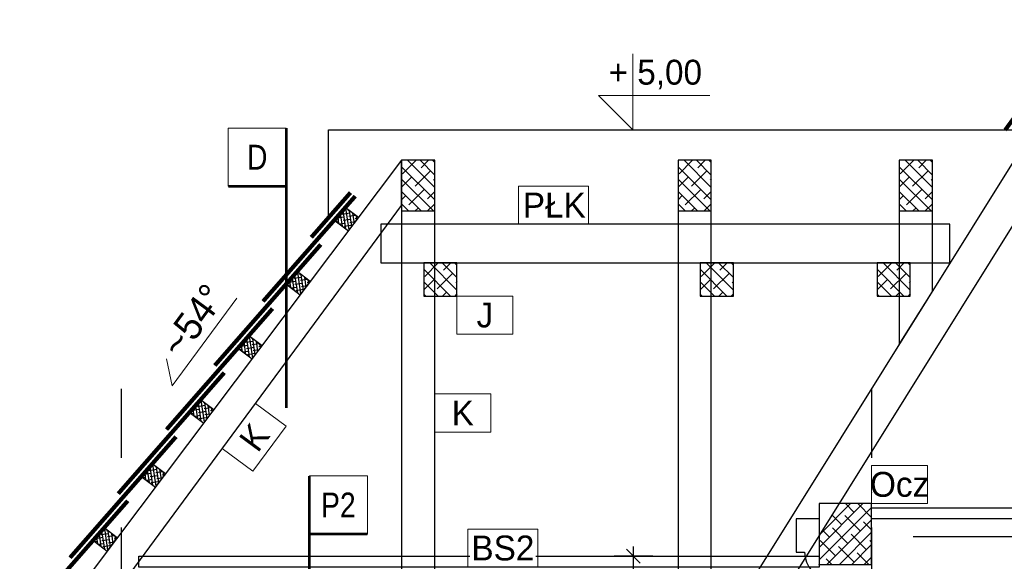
# Model space of a CAD drawing. Header units: centimetres. Extents: x 148485 to 162129, y -6573 to -2118.
# Tile 110 of 167: x 151845 to 152201, y -4393 to -4198. Entities that reach past the tile are written whole.
import ezdxf
from ezdxf.enums import TextEntityAlignment as Align

# ---------------------------------------------------------------- set-up
doc = ezdxf.new("R2010")
doc.units = ezdxf.units.CM
doc.header["$LTSCALE"] = 0.1
doc.linetypes.add('DASHDOT', pattern=[1, 0.5, -0.25, 0, -0.25])
doc.layers.get('0').update_dxf_attribs({"color": 45})
for name, color, linetype, lineweight in [('A_opis_warstw', 60, 'Continuous', 13), ('A_Opisy', 7, 'Continuous', 18), ('A_opisy więźby', 51, 'Continuous', 13)]:
    doc.layers.add(name, color=color, linetype=linetype, lineweight=lineweight)
for name, color, linetype in [('A_wymiary_zewn', 4, 'Continuous'), ('hatch_R&F', 4, 'Continuous'), ('konstr_PROKON', 2, 'Continuous'), ('osie_R&F', 6, 'DASHDOT'), ('ozn_graficzne_PROKON', 5, 'Continuous'), ('widoki_R&F', 4, 'Continuous'), ('więźba_R&F', 3, 'Continuous')]:
    doc.layers.add(name, color=color, linetype=linetype)
doc.styles.add('CG', font='FL Pismo Techniczne.ttf')
doc.styles.add('TECH', font='flptechn.ttf')
doc.dimstyles.new('1_50 [cm]', dxfattribs={"dimtxt": 10, "dimasz": 0.5, "dimexe": 0.18, "dimexo": 0.0625, "dimgap": 3, "dimtad": 1, "dimrnd": 0.5, "dimdsep": 46, "dimtxsty": 'TECH', "dimblk1": 'KR', "dimblk2": 'KR', "dimsah": 1, "dimcen": 0.09, "dimse1": 1, "dimse2": 1, "dimclrt": 256, "dimadec": 0, "dimazin": 0, "dimtfac": 1, "dimtofl": 0, "dimtmove": 0, "dimatfit": 3, "dimfxl": 1, "dimtvp": 1, "dimtfill": 1, "dimtfillclr": 256, "dimtolj": 1, "dimtzin": 0, "dimarcsym": 0})

# ---------------------------------------------------------------- blocks, each defined once
blk = doc.blocks.new('KR')
for p, q in [((0, -14), (0, 14)), ((-7, 0), (7, 0)), ((-4.95, -4.95), (4.95, 4.95))]:
    blk.add_line(p, q)
blk = doc.blocks.new('*D493')
at = {"layer": 'A_wymiary_zewn', "color": 0, "lineweight": -2, "transparency": 16777216}
blk.add_line((152451.29, -4404.06), (152451.29, -4374.56), dxfattribs=at)
at = {"layer": 'Defpoints', "color": 0, "transparency": 16777216}
for p in [(152153.17, -4374.06), (152451.29, -4374.06), (152381.17, -4404.56)]:
    blk.add_point(p, dxfattribs=at)
at = {"layer": 'A_wymiary_zewn', "color": 0, "lineweight": -2, "transparency": 16777216, "xscale": 0.5, "yscale": 0.5, "zscale": 0.5}
for p, rotation in [((152451.29, -4374.06), 90), ((152451.29, -4404.56), 270)]:
    blk.add_blockref('KR', p, dxfattribs=dict(at, rotation=rotation))
at = {"layer": 'A_wymiary_zewn', "transparency": 16777216, "insert": (152443.29, -4389.31), "char_height": 10, "attachment_point": 5, "rotation": 90, "style": 'TECH', "bg_fill": 3, "box_fill_scale": 1.1, "bg_fill_color": 256, "bg_fill_true_color": 13158600, "bg_fill_transparency": 0}
blk.add_mtext('\\A1;30.5', dxfattribs=at)
blk = doc.blocks.new('*D494')
at = {"layer": 'A_wymiary_zewn', "color": 0, "lineweight": -2, "transparency": 16777216}
blk.add_line((152451.29, -4373.56), (152451.29, -4224.56), dxfattribs=at)
at = {"layer": 'Defpoints', "color": 0, "transparency": 16777216}
for p in [(152253.92, -4224.06), (152451.29, -4224.06), (152153.17, -4374.06)]:
    blk.add_point(p, dxfattribs=at)
at = {"layer": 'A_wymiary_zewn', "color": 0, "lineweight": -2, "transparency": 16777216, "xscale": 0.5, "yscale": 0.5, "zscale": 0.5}
for p, rotation in [((152451.29, -4224.06), 90), ((152451.29, -4374.06), 270)]:
    blk.add_blockref('KR', p, dxfattribs=dict(at, rotation=rotation))
at = {"layer": 'A_wymiary_zewn', "transparency": 16777216, "insert": (152443.29, -4299.06), "char_height": 10, "attachment_point": 5, "rotation": 90, "style": 'TECH', "bg_fill": 3, "box_fill_scale": 1.1, "bg_fill_color": 256, "bg_fill_true_color": 13158600, "bg_fill_transparency": 0}
blk.add_mtext('\\A1;150', dxfattribs=at)
blk = doc.blocks.new('*D507')
at = {"layer": 'A_wymiary_zewn', "color": 0, "lineweight": -2, "transparency": 16777216}
blk.add_line((152067.03, -4430.56), (152067.03, -4392.06), dxfattribs=at)
at = {"layer": 'Defpoints', "color": 0, "transparency": 16777216}
for p in [(152007.17, -4391.56), (152067.03, -4391.56), (151974.17, -4431.06)]:
    blk.add_point(p, dxfattribs=at)
at = {"layer": 'A_wymiary_zewn', "color": 0, "lineweight": -2, "transparency": 16777216, "xscale": 0.5, "yscale": 0.5, "zscale": 0.5}
for p, rotation in [((152067.03, -4391.56), 90), ((152067.03, -4431.06), 270)]:
    blk.add_blockref('KR', p, dxfattribs=dict(at, rotation=rotation))
at = {"layer": 'A_wymiary_zewn', "transparency": 16777216, "insert": (152059.03, -4411.31), "char_height": 10, "attachment_point": 5, "rotation": 90, "style": 'TECH', "bg_fill": 3, "box_fill_scale": 1.1, "bg_fill_color": 256, "bg_fill_true_color": 13158600, "bg_fill_transparency": 0}
blk.add_mtext('\\A1;39.5', dxfattribs=at)

msp = doc.modelspace()

# ---------------------------------------------------------------- hatches: boundary and pattern name
at = {"layer": 'hatch_R&F'}
h = msp.add_hatch(dxfattribs=at)
h.set_pattern_fill('ANSI38', color=256, angle=90)
h.set_pattern_definition([(135, (249.7475, 1239.154), (-2.24506403, -2.24506403), []), (225, (249.7475, 1239.154), (-2.24506403, -6.73519209), [7.9375, -4.7625])])
h.paths.add_polyline_path([(151983.169, -4266.8), (151995.169, -4266.8), (151995.169, -4248.481), (151983.169, -4248.481)])
h = msp.add_hatch(dxfattribs=at)
h.set_pattern_fill('ANSI38', color=256, angle=90)
h.set_pattern_definition([(135, (349.7475, 1239.154), (-2.24506403, -2.24506403), []), (225, (349.7475, 1239.154), (-2.24506403, -6.73519209), [7.9375, -4.7625])])
h.paths.add_polyline_path([(152083.169, -4266.8), (152095.169, -4266.8), (152095.169, -4248.481), (152083.169, -4248.481)])
h = msp.add_hatch(dxfattribs=at)
h.set_pattern_fill('ANSI38', color=256, scale=0.35, angle=53.40995)
h.set_pattern_definition([(98.4099459, (1025.5668, 13127.678), (-1.099300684, -0.162525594), []), (188.4099459, (1025.5668, 13127.678), (-2.036075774, -1.4243518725), [2.778125, -1.666875])])
h.paths.add_polyline_path([(151963.97, -4273.958), (151967.581, -4269.167), (151962.789, -4265.556), (151959.178, -4270.347)])
h = msp.add_hatch(dxfattribs=at)
h.set_pattern_fill('ANSI38', color=256, angle=90)
h.set_pattern_definition([(135, (257.7475, 1202.0742), (-2.24506403, -2.24506403), []), (225, (257.7475, 1202.0742), (-2.24506403, -6.73519209), [7.9375, -4.7625])])
h.paths.add_polyline_path([(151991.169, -4297.56), (152003.169, -4297.56), (152003.169, -4285.56), (151991.169, -4285.56)])
h = msp.add_hatch(dxfattribs=at)
h.set_pattern_fill('ANSI38', color=256, angle=90)
h.set_pattern_definition([(135, (357.7475, 1202.0742), (-2.24506403, -2.24506403), []), (225, (357.7475, 1202.0742), (-2.24506403, -6.73519209), [7.9375, -4.7625])])
h.paths.add_polyline_path([(152091.169, -4297.56), (152103.169, -4297.56), (152103.169, -4285.56), (152091.169, -4285.56)])
h = msp.add_hatch(dxfattribs=at)
h.set_pattern_fill('ANSI38', color=256, scale=0.35, angle=53.40995)
h.set_pattern_definition([(98.4099459, (1008.1136, 13104.5179), (-1.099300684, -0.162525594), []), (188.4099459, (1008.1136, 13104.5179), (-2.036075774, -1.4243518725), [2.778125, -1.666875])])
h.paths.add_polyline_path([(151946.517, -4297.118), (151950.128, -4292.327), (151945.336, -4288.716), (151941.725, -4293.508)])
h = msp.add_hatch(dxfattribs=at)
h.set_pattern_fill('ANSI38', color=256, scale=0.35, angle=53.40995)
h.set_pattern_definition([(98.4099459, (990.6605, 13081.3579), (-1.099300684, -0.162525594), []), (188.4099459, (990.6605, 13081.3579), (-2.036075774, -1.4243518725), [2.778125, -1.666875])])
h.paths.add_polyline_path([(151929.063, -4320.279), (151932.674, -4315.487), (151927.883, -4311.876), (151924.272, -4316.668)])
h = msp.add_hatch(dxfattribs=at)
h.set_pattern_fill('ANSI38', color=256, scale=0.35, angle=53.40995)
h.set_pattern_definition([(98.4099459, (973.2073, 13058.1978), (-1.099300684, -0.162525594), []), (188.4099459, (973.2073, 13058.1978), (-2.036075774, -1.4243518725), [2.778125, -1.666875])])
h.paths.add_polyline_path([(151911.61, -4343.439), (151915.221, -4338.647), (151910.43, -4335.036), (151906.819, -4339.828)])
h = msp.add_hatch(dxfattribs=at)
h.set_pattern_fill('ANSI38', color=256, scale=0.35, angle=53.40995)
h.set_pattern_definition([(98.4099459, (955.7542, 13035.0378), (-1.099300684, -0.162525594), []), (188.4099459, (955.7542, 13035.0378), (-2.036075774, -1.4243518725), [2.778125, -1.666875])])
h.paths.add_polyline_path([(151894.157, -4366.599), (151897.768, -4361.807), (151892.976, -4358.196), (151889.365, -4362.988)])
h = msp.add_hatch(dxfattribs=at)
h.set_pattern_fill('ANSI38', color=256)
h.set_pattern_definition([(45, (508.4975, 1275.0742), (-2.24506403, 2.24506403), []), (135, (508.4975, 1275.0742), (-6.73519209, 2.24506403), [7.9375, -4.7625])])
h.paths.add_polyline_path([(152134.169, -4384.11), (152134.169, -4394.56), (152153.169, -4394.56), (152153.169, -4372.56), (152141.386, -4372.56)])
h = msp.add_hatch(dxfattribs=at)
h.set_pattern_fill('ANSI38', color=256, scale=0.35, angle=53.40995)
h.set_pattern_definition([(98.4099459, (938.301, 13011.8777), (-1.099300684, -0.162525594), []), (188.4099459, (938.301, 13011.8777), (-2.036075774, -1.4243518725), [2.778125, -1.666875])])
h.paths.add_polyline_path([(151876.704, -4389.759), (151880.315, -4384.967), (151875.523, -4381.356), (151871.912, -4386.148)])

# ---------------------------------------------------------------- linework, layer by layer
at = {"layer": 'A_opis_warstw', "const_width": 1}
for points in [[(151920.438, -4257.857), (151941.438, -4257.857), (151941.438, -4236.857), (151941.438, -4337.989)], [(151970.789, -4383.575), (151949.789, -4383.575), (151949.789, -4362.575), (151949.789, -4446.914)]]:
    msp.add_lwpolyline(points, dxfattribs=at)
at = {"layer": 'A_opis_warstw'}
for points in [[(151941.438, -4236.857), (151920.438, -4236.857), (151920.438, -4257.857), (151941.438, -4257.857)], [(151949.789, -4362.575), (151970.789, -4362.575), (151970.789, -4383.575), (151949.789, -4383.575)]]:
    msp.add_lwpolyline(points, close=True, dxfattribs=at)
at = {"layer": 'A_Opisy'}
msp.add_lwpolyline([(152066.839, -4210.02), (152066.839, -4237.52), (152054.339, -4225.02), (152094.614, -4225.02)], dxfattribs=at)
at = {"layer": 'A_opisy więźby'}
for points in [[(152050.734, -4257.788), (152050.734, -4271.56), (152025.478, -4271.56), (152025.478, -4257.788)], [(152023.425, -4297.56), (152023.425, -4311.333), (152003.169, -4311.333), (152003.169, -4297.56)], [(152015.425, -4332.926), (152015.425, -4346.699), (151995.169, -4346.699), (151995.169, -4332.926)], [(151930.342, -4336.379), (151941.422, -4344.559), (151929.392, -4360.856), (151918.311, -4352.676)], [(152173.425, -4358.788), (152173.425, -4372.56), (152153.169, -4372.56), (152153.169, -4358.788)], [(152032.425, -4381.788), (152032.425, -4395.56), (152007.169, -4395.56), (152007.169, -4381.788)]]:
    msp.add_lwpolyline(points, close=True, dxfattribs=at)
at = {"layer": 'A_wymiary_zewn'}
for points in [[(152153.169, -4374.06), (152609.169, -4374.06), (152609.169, -4378.06), (152153.169, -4378.06)], [(151888.169, -4391.56), (152134.169, -4391.56), (152134.169, -4395.56), (151888.169, -4395.56)]]:
    msp.add_lwpolyline(points, close=True, dxfattribs=at)
at = {"layer": 'konstr_PROKON', "color": 3}
msp.add_lwpolyline([(152134.169, -4394.56), (152153.169, -4394.56), (152153.169, -4372.56), (152134.169, -4372.56)], close=True, dxfattribs=at)
msp.add_lwpolyline([(152134.169, -4378.06), (152125.919, -4378.06), (152125.919, -4390.06), (152128.919, -4390.06, 0.392393), (152138.169, -4400.032)], format="xyb", dxfattribs=at)
msp.add_lwpolyline([(152609.169, -4378.06), (152153.169, -4378.06)], dxfattribs=at)
at = {"layer": 'osie_R&F', "ltscale": 500}
for points in [[(151881.669, -4331.058), (151881.669, -4907.412)], [(152153.169, -4331.058), (152153.169, -4907.412)]]:
    msp.add_lwpolyline(points, dxfattribs=at)
at = {"layer": 'ozn_graficzne_PROKON', "color": 4, "lineweight": 5}
msp.add_lwpolyline([(151923.581, -4298.255), (151900.12, -4330.035), (151898.115, -4320.238)], dxfattribs=at)
at = {"layer": 'widoki_R&F', "const_width": 1.5}
for points in [[(152229.863, -4198.823), (152201.491, -4237.52)], [(151964.671, -4260.151), (151950.49, -4276.321)], [(151966.392, -4261.448), (151933.037, -4299.481)], [(151953.931, -4278.915), (151915.584, -4322.641)], [(151936.478, -4302.075), (151898.131, -4345.801)], [(151919.025, -4325.235), (151880.678, -4368.962)], [(151901.572, -4348.395), (151863.224, -4392.122)], [(151884.119, -4371.555), (151845.771, -4415.282)]]:
    msp.add_lwpolyline(points, dxfattribs=at)
at = {"layer": 'widoki_R&F'}
for points in [[(151963.97, -4273.958), (151967.581, -4269.167), (151962.789, -4265.556), (151959.178, -4270.347)], [(151946.517, -4297.118), (151950.128, -4292.327), (151945.336, -4288.716), (151941.725, -4293.508)], [(151929.063, -4320.279), (151932.674, -4315.487), (151927.883, -4311.876), (151924.272, -4316.668)], [(151911.61, -4343.439), (151915.221, -4338.647), (151910.43, -4335.036), (151906.819, -4339.828)], [(151894.157, -4366.599), (151897.768, -4361.807), (151892.976, -4358.196), (151889.365, -4362.988)], [(151876.704, -4389.759), (151880.315, -4384.967), (151875.523, -4381.356), (151871.912, -4386.148)]]:
    msp.add_lwpolyline(points, close=True, dxfattribs=at)
at = {"layer": 'więźba_R&F', "linetype": 'ByBlock'}
msp.add_lwpolyline([(152226.681, -4236.06), (152124.202, -4400.06), (152110.052, -4400.06), (152380.919, -3966.582)], dxfattribs=at)
for points in [[(151983.169, -4409.56), (151995.169, -4409.56), (151995.169, -4248.481), (151983.169, -4248.481)], [(151983.169, -4266.8), (151995.169, -4266.8), (151995.169, -4248.481), (151983.169, -4248.481)], [(152083.169, -4409.56), (152095.169, -4409.56), (152095.169, -4248.481), (152083.169, -4248.481)], [(152083.169, -4266.8), (152095.169, -4266.8), (152095.169, -4248.481), (152083.169, -4248.481)], [(151991.169, -4297.56), (152003.169, -4297.56), (152003.169, -4285.56), (151991.169, -4285.56)], [(152091.169, -4297.56), (152103.169, -4297.56), (152103.169, -4285.56), (152091.169, -4285.56)]]:
    msp.add_lwpolyline(points, close=True, dxfattribs=at)

# ---------------------------------------------------------------- texts
at = {"layer": 'A_opis_warstw', "char_height": 9, "width": 21, "attachment_point": 5, "style": 'TECH'}
for s, insert in [('{\\W0.85;D}', (151930.938, -4247.357)), ('{\\W0.85;P2}', (151960.289, -4373.075))]:
    msp.add_mtext(s, dxfattribs=dict(at, insert=insert))
at = {"layer": 'A_Opisy', "color": 4, "style": 'TECH'}
msp.add_text('+ 5,00', height=9, dxfattribs=at).set_placement((152058.036, -4221.134))
at = {"layer": 'ozn_graficzne_PROKON', "color": 4, "lineweight": 0, "style": 'CG'}
msp.add_text('~54%%D', height=10, rotation=53.56379, dxfattribs=at).set_placement((151914.054, -4311.16), align=Align.BOTTOM_CENTER)

# ---------------------------------------------------------------- next in the draw order: texts
at = {"layer": 'A_opisy więźby', "char_height": 9, "attachment_point": 5, "style": 'TECH', "bg_fill": 3, "box_fill_scale": 1, "bg_fill_color": 1, "bg_fill_transparency": 0}
for s, insert, width in [('J', (152013.297, -4304.447), 18.756), ('K', (152005.297, -4339.813), 18.756), ('Ocz', (152163.297, -4365.674), 18.756), ('BS2', (152019.797, -4388.674), 23.756)]:
    msp.add_mtext(s, dxfattribs=dict(at, insert=insert, width=width))
at = {"layer": 'A_opisy więźby', "insert": (151929.867, -4348.618), "char_height": 9, "width": 18.756, "attachment_point": 5, "rotation": 53.56379, "style": 'TECH', "bg_fill": 3, "box_fill_scale": 1, "bg_fill_color": 1, "bg_fill_transparency": 0}
msp.add_mtext('K', dxfattribs=at)

# ---------------------------------------------------------------- next in the draw order: dimensions: what is measured, and where the dimension line sits
at = {"layer": 'A_wymiary_zewn'}
for base, p1, p2, picture, middle in [((152451.289, -4374.06), (152381.169, -4404.56), (152153.169, -4374.06), '*D493', (152443.289, -4389.31)), ((152067.028, -4391.56), (151974.169, -4431.06), (152007.169, -4391.56), '*D507', (152059.028, -4411.31))]:
    dim = msp.add_linear_dim(base=base, p1=p1, p2=p2, angle=90, dimstyle='1_50 [cm]', override={"dimtmove": 1}, dxfattribs=at)
    dim.commit()
    dim.dimension.update_dxf_attribs({"geometry": picture, "text_midpoint": middle})

# ---------------------------------------------------------------- next in the draw order: linework, layer by layer
msp.add_lwpolyline([(152594.169, -4384.56), (152168.169, -4384.56)], dxfattribs=at)
at = {"layer": 'więźba_R&F', "linetype": 'ByBlock'}
msp.add_lwpolyline([(151845.579, -4431.06), (151852.579, -4434.56), (151852.579, -4434.56), (151872.755, -4414.385), (151983.169, -4264.82), (151983.169, -4248.481), (151845.579, -4431.06)], dxfattribs=at)

# ---------------------------------------------------------------- next in the draw order: dimensions: what is measured, and where the dimension line sits
at = {"layer": 'A_wymiary_zewn'}
dim = msp.add_linear_dim(base=(152451.289, -4224.06), p1=(152153.169, -4374.06), p2=(152253.919, -4224.06), angle=90, dimstyle='1_50 [cm]', override={"dimtmove": 1}, dxfattribs=at)
dim.commit()
dim.dimension.update_dxf_attribs({"geometry": '*D494', "text_midpoint": (152443.289, -4299.06)})

# ---------------------------------------------------------------- next in the draw order: hatches: boundary and pattern name
at = {"layer": 'hatch_R&F'}
h = msp.add_hatch(dxfattribs=at)
h.set_pattern_fill('ANSI38', color=256, angle=90)
h.set_pattern_definition([(135, (429.7475, 1239.154), (-2.24506403, -2.24506403), []), (225, (429.7475, 1239.154), (-2.24506403, -6.73519209), [7.9375, -4.7625])])
h.paths.add_polyline_path([(152163.169, -4266.8), (152175.169, -4266.8), (152175.169, -4248.481), (152163.169, -4248.481)])
h = msp.add_hatch(dxfattribs=at)
h.set_pattern_fill('ANSI38', color=256, angle=90)
h.set_pattern_definition([(135, (421.7475, 1202.0742), (-2.24506403, -2.24506403), []), (225, (421.7475, 1202.0742), (-2.24506403, -6.73519209), [7.9375, -4.7625])])
h.paths.add_polyline_path([(152155.169, -4297.56), (152167.169, -4297.56), (152167.169, -4285.56), (152155.169, -4285.56)])

# ---------------------------------------------------------------- next in the draw order: linework, layer by layer
at = {"layer": 'A_wymiary_zewn'}
msp.add_lwpolyline([(151956.669, -4268.423), (151956.669, -4237.52), (152204.394, -4237.52)], dxfattribs=at)
at = {"layer": 'więźba_R&F', "linetype": 'ByBlock'}
for points in [[(152163.169, -4315.055), (152175.169, -4295.851), (152175.169, -4248.481), (152163.169, -4248.481)], [(152163.169, -4266.8), (152175.169, -4266.8), (152175.169, -4248.481), (152163.169, -4248.481)], [(151975.669, -4285.56), (152181.462, -4285.56), (152181.462, -4271.56), (151975.669, -4271.56)], [(152155.169, -4297.56), (152167.169, -4297.56), (152167.169, -4285.56), (152155.169, -4285.56)]]:
    msp.add_lwpolyline(points, close=True, dxfattribs=at)

# ---------------------------------------------------------------- next in the draw order: texts
at = {"layer": 'A_opisy więźby', "insert": (152038.393, -4264.674), "char_height": 9, "width": 18.756, "attachment_point": 5, "style": 'TECH', "bg_fill": 3, "box_fill_scale": 1, "bg_fill_color": 1, "bg_fill_transparency": 0}
msp.add_mtext('PŁK', dxfattribs=at)

doc.saveas('drawing.dxf')
